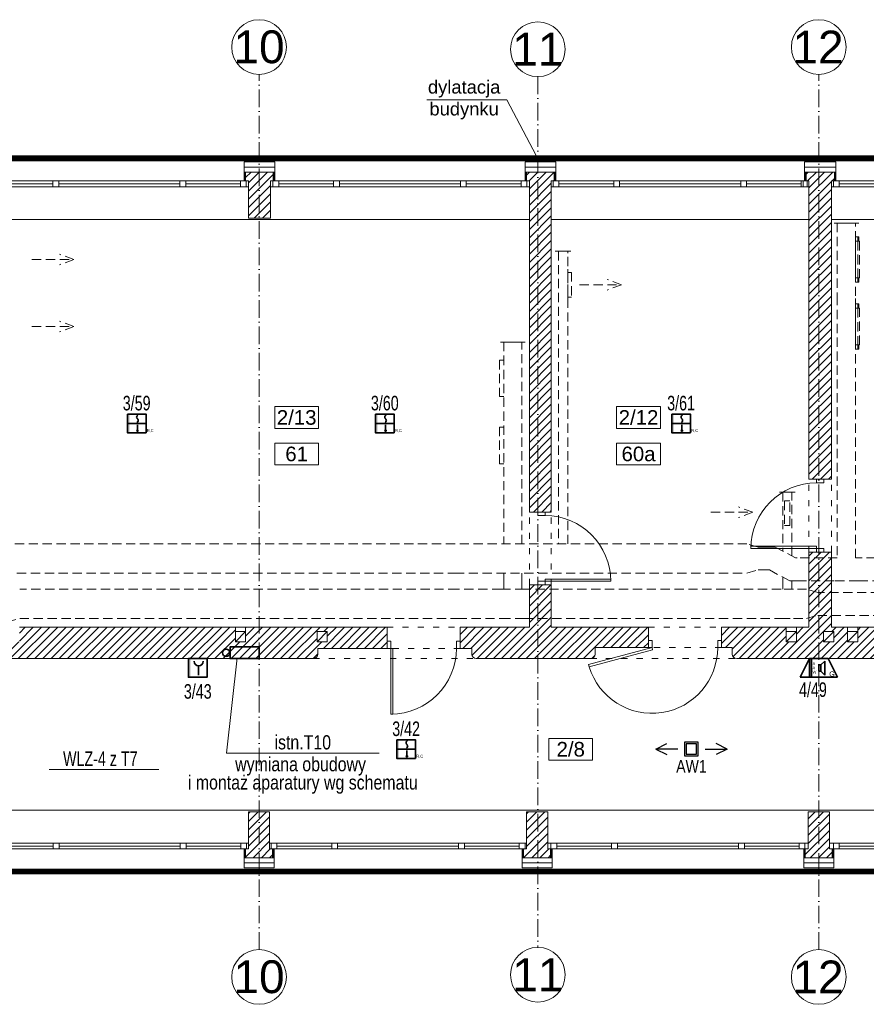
# Model space of a CAD drawing. Header units: millimetres. Extents: x 167773 to 185035, y -114105 to -66770.
# Tile 12 of 114: x 174667 to 175827, y -107287 to -105937. Entities that reach past the tile are written whole.
import ezdxf
from ezdxf.enums import TextEntityAlignment as Align

# ---------------------------------------------------------------- set-up
doc = ezdxf.new("R2010")
doc.units = ezdxf.units.MM
for name, pattern in [('ACAD_ISO03W100', [30, 12, -18]), ('ACAD_ISO10W100', [18, 12, -3, 0, -3]), ('DASHED', [0.75, 0.5, -0.25]), ('HIDDEN', [9.525, 6.35, -3.175])]:
    doc.linetypes.add(name, pattern=pattern)
doc.layers.get('0').update_dxf_attribs({"lineweight": 9})
doc.layers.add('!zakres', color=7, linetype='ACAD_ISO03W100', lineweight=60, true_color=0x8a14ff)
for name, color, linetype, lineweight in [('a-op_text', 7, 'Continuous', 9), ('a-osie', 20, 'ACAD_ISO10W100', 9), ('b-cienka', 9, 'Continuous', 9), ('b-drzwi', 6, 'Continuous', 9), ('b-izolacja', 8, 'BATTING', 9), ('b-okna', 6, 'Continuous', 9), ('b-przerywana1', 9, 'ACAD_ISO03W100', 9), ('b-widokowa', 7, 'Continuous', 9), ('b-ściany', 2, 'Continuous', 9), ('El_gniazda', 144, 'Continuous', 35), ('EL_Linia SSP', 240, 'Continuous', 35), ('EL_oprawy', 96, 'Continuous', 30), ('El_tablice', 20, 'Continuous', 35), ('h-hatch', 8, 'Continuous', 9)]:
    doc.layers.add(name, color=color, linetype=linetype, lineweight=lineweight)
doc.styles.add('Arial', font='arial.ttf')
doc.styles.add('arial 0.8', font='arial.ttf', dxfattribs={"width": 0.8})
doc.styles.add('PPAB_100', font='arial.ttf', dxfattribs={"height": 18})
doc.linetypes.add('BATTING', pattern='A,0.0001,-0.1,[134,ltypeshp.shx,S=0.1,R=0,X=-0.1,Y=0],-0.2,[134,ltypeshp.shx,S=0.1,R=180,X=0.1,Y=0],-0.1', length=0.4001)
pattern_1 = [(45, (15000, 0), (-5.61266008, 5.61266008), [])]

# ---------------------------------------------------------------- blocks, each defined once
blk = doc.blocks.new('okno_')
at = {"layer": 'b-okna'}
for p, q in [((-166, -4), (-91, -4)), ((-83, -4), (83, -4)), ((91, -4), (166, -4))]:
    blk.add_line(p, q, dxfattribs=at)
for points in [[(-174, -8), (174, -8), (174, 0), (-174, 0)], [(-174, 0), (-166, 0), (-166, -8), (-174, -8)], [(-83, 0), (-91, 0), (-91, -8), (-83, -8)], [(83, 0), (91, 0), (91, -8), (83, -8)], [(166, 0), (174, 0), (174, -8), (166, -8)]]:
    blk.add_lwpolyline(points, close=True, dxfattribs=at)
blk = doc.blocks.new('A$C5690186C')
at = {"layer": 'EL_Linia SSP', "lineweight": 5}
h = blk.add_hatch(color=256, dxfattribs=at)
h.set_gradient(color1=(255, 0, 0), color2=(224, 0, 0), one_color=1, name='INVSPHERICAL')
h.paths.add_polyline_path([(-9.8, 0), (-9.8, 12.8), (-12.8, 12.8), (-12.8, 0)])
h.paths.add_polyline_path([(-9.8, -12.8), (-9.8, 0), (-12.8, 0), (-12.8, -12.8)])
at = {"layer": 'EL_Linia SSP'}
blk.add_hatch(color=256, dxfattribs=at).paths.add_polyline_path([(2, -9.8, 1), (0.1, -9.8, 1)])
for p, q in [((-12.8, 0), (12.8, 0)), ((1.1, -2.1), (1.1, -9.8))]:
    blk.add_line(p, q, dxfattribs=at)
at = {"layer": 'EL_Linia SSP', "color": 1, "linetype": 'Continuous'}
for p, q in [((-0.1, 8.5), (0.1, 9.4)), ((0.1, 7.7), (-0.1, 8.5)), ((0.1, 9.4), (0.7, 10.4)), ((0.6, 7), (0.1, 7.7)), ((1.4, 2.3), (0.4, 1.2)), ((0.7, 6.7), (0.6, 7)), ((0.7, 10.4), (1.8, 11.5)), ((1.1, 6.3), (0.7, 6.7)), ((1.1, 6.3), (1.4, 6)), ((1.4, 6), (1.6, 5.7)), ((2, 3.3), (1.4, 2.3)), ((1.6, 5.7), (2, 5)), ((2, 5), (2.2, 4.2)), ((2.2, 4.2), (2, 3.3))]:
    blk.add_line(p, q, dxfattribs=at)
at = {"layer": 'EL_Linia SSP'}
blk.add_lwpolyline([(-12.8, 12.8), (12.8, 12.8), (12.8, -12.8), (-12.8, -12.8)], close=True, dxfattribs=at)
blk.add_circle((1.1, -9.8), 0.938, dxfattribs=at)
at = {"layer": 'EL_Linia SSP', "color": 1}
blk.add_text('R,C', height=4, dxfattribs=at).set_placement((13.9, -11.8))
blk = doc.blocks.new('A$C2EBF4885')
at = {"layer": 'EL_Linia SSP', "lineweight": 5}
h = blk.add_hatch(color=256, dxfattribs=at)
h.set_gradient(color1=(255, 0, 0), color2=(224, 0, 0), one_color=1, name='INVSPHERICAL')
h.paths.add_polyline_path([(-9.8, 12.8), (-9.8, 25.6), (-12.8, 25.6), (-12.8, 12.8)])
h.paths.add_polyline_path([(-9.8, 0), (-9.8, 12.8), (-12.8, 12.8), (-12.8, 0)])
at = {"layer": 'EL_Linia SSP'}
blk.add_line((1.2, 15.7), (1.2, 3.1), dxfattribs=at)
blk.add_lwpolyline([(-12.8, 25.6), (12.8, 25.6), (12.8, 0), (-12.8, 0)], close=True, dxfattribs=at)
blk.add_arc((1.2, 21.9), 6.27, 180, 0, dxfattribs=at)
blk = doc.blocks.new('AW1')
for p, q in [((-65, 0), (-45, 10)), ((-25, 0), (-65, 0)), ((-65, 0), (-45, -10)), ((25, 0), (65, 0)), ((65, 0), (45, 10)), ((65, 0), (45, -10))]:
    blk.add_line(p, q)
for points in [[(-12.5, -12.5), (12.5, -12.5), (12.5, 12.5), (-12.5, 12.5)], [(-9.5, -9.5), (9.5, -9.5), (9.5, 9.5), (-9.5, 9.5)]]:
    blk.add_lwpolyline(points, close=True)
at = {"style": 'arial 0.8', "width": 0.8}
blk.add_text('AW1', height=23, dxfattribs=at).set_placement((0, -20), align=Align.TOP_CENTER)
blk = doc.blocks.new('kanaly_went_2p')
at = {"layer": 'h-hatch', "linetype": 'HIDDEN', "lineweight": -2, "ltscale": 2}
for p, q in [((2843.4, 625.4), (2838.9, 625.4)), ((2855.9, 625.4), (2843.4, 625.4)), ((2843.4, 625.4), (2843.4, 622.4)), ((2855.9, 625.4), (2843.4, 625.4)), ((2843.4, 625.4), (2843.4, 525.4)), ((2868.4, 625.4), (2855.9, 625.4)), ((2868.4, 625.4), (2855.9, 625.4)), ((2868.4, 622.4), (2868.4, 625.4)), ((2872.9, 625.4), (2868.4, 625.4)), ((2868.4, 525.4), (2868.4, 625.4)), ((1797.3, 575.4), (1777.6, 582.7)), ((2461.4, 586.9), (2456.9, 586.9)), ((2467.7, 586.9), (2461.4, 586.9)), ((2461.4, 586.9), (2461.4, 583.9)), ((2467.7, 586.9), (2461.4, 586.9)), ((2461.4, 586.9), (2461.4, 185.4)), ((2473.9, 586.9), (2467.7, 586.9)), ((2473.9, 586.9), (2467.7, 586.9)), ((2473.9, 583.9), (2473.9, 586.9)), ((2478.4, 586.9), (2473.9, 586.9)), ((2473.9, 185.4), (2473.9, 586.9)), ((1739.8, 575.4), (1797.3, 575.4)), ((1797.3, 575.4), (1777.6, 568.1)), ((2490.2, 540.8), (2547.6, 540.8)), ((2547.6, 540.8), (2528, 548.1)), ((2547.6, 540.8), (2528, 533.5)), ((2843.4, 525.4), (2843.4, 166.2)), ((2868.4, 166.2), (2868.4, 525.4)), ((1797.3, 483.5), (1777.6, 490.8)), ((1739.8, 483.5), (1797.3, 483.5)), ((1797.3, 483.5), (1777.6, 476.2)), ((2386.2, 462.2), (2381.7, 462.2)), ((2398.7, 462.2), (2386.2, 462.2)), ((2386.2, 462.2), (2386.2, 459.2)), ((2398.7, 462.2), (2386.2, 462.2)), ((2386.2, 462.2), (2386.2, 185.4)), ((2411.2, 462.2), (2398.7, 462.2)), ((2411.2, 462.2), (2398.7, 462.2)), ((2411.2, 459.2), (2411.2, 462.2)), ((2415.7, 462.2), (2411.2, 462.2)), ((2411.2, 185.4), (2411.2, 462.2)), ((2727.6, 228.9), (2707.9, 236.2)), ((2670.1, 228.9), (2727.6, 228.9)), ((2727.6, 228.9), (2707.9, 221.6)), ((2734.8, 181.2), (2719.6, 185.4)), ((2748.3, 181.2), (2734.8, 181.2)), ((2719.6, 145.4), (2734.8, 149.7)), ((2734.8, 149.7), (2748.3, 149.7)), ((2801.3, 123.2), (2783.3, 123.2)), ((2816.5, 119), (2801.3, 123.2)), ((2872.4, 134.7), (2839.4, 134.7)), ((1705.3, 78.2), (1723, 83.2)), ((2783.3, 83.2), (2801.3, 83.2)), ((2801.3, 83.2), (2816.5, 87.5))]:
    blk.add_line(p, q, dxfattribs=at)
at = {"layer": 'h-hatch', "linetype": 'HIDDEN', "lineweight": -2, "ltscale": 2, "extrusion": (1, -3e-16, 1e-16)}
for p, q in [((2868.4, 606.7), (2871.4, 606.7)), ((2868.4, 600.4), (2868.4, 606.7)), ((2871.4, 600.4), (2868.4, 600.4)), ((2868.4, 550.4), (2868.4, 600.4)), ((2871.4, 606.7), (2871.4, 600.4)), ((2873.1, 606.7), (2871.4, 606.7)), ((2873.1, 600.4), (2871.4, 600.4)), ((2871.4, 600.4), (2871.4, 550.4)), ((2871.4, 550.4), (2871.4, 600.4)), ((2873.1, 606.7), (2873.1, 600.4)), ((2873.1, 600.4), (2873.9, 600.4)), ((2873.9, 600.4), (2873.9, 550.4)), ((2868.4, 550.4), (2871.4, 550.4)), ((2868.4, 544.2), (2868.4, 550.4)), ((2871.4, 544.2), (2868.4, 544.2)), ((2871.4, 550.4), (2871.4, 544.2)), ((2873.1, 550.4), (2871.4, 550.4)), ((2873.1, 544.2), (2871.4, 544.2)), ((2873.1, 550.4), (2873.1, 544.2)), ((2873.9, 550.4), (2873.1, 550.4))]:
    blk.add_line(p, q, dxfattribs=at)
at = {"layer": 'h-hatch', "linetype": 'HIDDEN', "lineweight": -2, "ltscale": 2, "extrusion": (1, -2e-16, 1e-16)}
for p, q in [((2473.9, 557.8), (2473.9, 562.1)), ((2476.9, 557.8), (2473.9, 557.8)), ((2473.9, 523.8), (2473.9, 557.8)), ((2476.9, 557.8), (2478.2, 557.8)), ((2478.2, 557.8), (2478.6, 557.8)), ((2478.6, 557.8), (2479.1, 557.8)), ((2479.1, 557.8), (2479.1, 523.8)), ((2473.9, 519.6), (2473.9, 523.8)), ((2473.9, 523.8), (2476.9, 523.8)), ((2476.9, 523.8), (2478.2, 523.8)), ((2478.2, 523.8), (2479.1, 523.8)), ((2868.4, 508.5), (2868.4, 514.8)), ((2868.4, 514.8), (2871.4, 514.8)), ((2871.4, 514.8), (2871.4, 508.5)), ((2871.4, 514.8), (2873.1, 514.8)), ((2873.1, 508.5), (2873.1, 514.8)), ((2871.4, 508.5), (2868.4, 508.5)), ((2868.4, 458.5), (2868.4, 508.5)), ((2871.4, 508.5), (2873.1, 508.5)), ((2871.4, 508.5), (2871.4, 458.5)), ((2871.4, 508.5), (2871.4, 458.5)), ((2873.1, 508.5), (2873.9, 508.5)), ((2873.9, 458.5), (2873.9, 508.5)), ((2868.4, 452.3), (2868.4, 458.5)), ((2868.4, 458.5), (2871.4, 458.5)), ((2871.4, 452.3), (2868.4, 452.3)), ((2871.4, 458.5), (2871.4, 452.3)), ((2871.4, 458.5), (2873.1, 458.5)), ((2871.4, 452.3), (2873.1, 452.3)), ((2873.1, 452.3), (2873.1, 458.5)), ((2873.1, 458.5), (2873.9, 458.5))]:
    blk.add_line(p, q, dxfattribs=at)
at = {"layer": 'h-hatch', "linetype": 'HIDDEN', "lineweight": -2, "ltscale": 2, "extrusion": (-1, 3e-16, 1e-16)}
for p, q in [((2380.7, 437.5), (2380.7, 387.5)), ((2381.5, 437.5), (2380.7, 437.5)), ((2383.2, 437.5), (2381.5, 437.5)), ((2386.2, 437.5), (2383.2, 437.5)), ((2386.2, 443.8), (2386.2, 437.5)), ((2381.5, 387.5), (2380.7, 387.5)), ((2383.2, 387.5), (2381.5, 387.5)), ((2383.2, 387.5), (2386.2, 387.5))]:
    blk.add_line(p, q, dxfattribs=at)
at = {"layer": 'h-hatch', "linetype": 'HIDDEN', "lineweight": -2, "ltscale": 2, "extrusion": (-1, 2e-16, 1e-16)}
for p, q in [((2380.7, 295.3), (2380.7, 345.3)), ((2380.7, 345.3), (2381.5, 345.3)), ((2381.5, 345.3), (2383.2, 345.3)), ((2386.2, 345.3), (2383.2, 345.3)), ((2381.5, 295.3), (2380.7, 295.3)), ((2381.5, 295.3), (2383.2, 295.3)), ((2383.2, 295.3), (2386.2, 295.3))]:
    blk.add_line(p, q, dxfattribs=at)
at = {"layer": 'h-hatch', "linetype": 'HIDDEN', "lineweight": -2, "ltscale": 2, "extrusion": (-1, 0, -2e-16)}
for p, q in [((2768.5, 256.3), (2764, 256.3)), ((2774.8, 256.3), (2768.5, 256.3)), ((2768.5, 253.3), (2768.5, 256.3)), ((2781, 256.3), (2768.5, 256.3)), ((2768.5, 256.3), (2768.5, 175.7)), ((2781, 256.3), (2774.8, 256.3)), ((2781, 256.3), (2781, 253.3)), ((2785.5, 256.3), (2781, 256.3)), ((2781, 169), (2781, 256.3))]:
    blk.add_line(p, q, dxfattribs=at)
at = {"layer": 'h-hatch', "linetype": 'HIDDEN', "lineweight": -2, "ltscale": 2, "extrusion": (1e-16, 2e-16, -1)}
for p, q in [((2773.5, 244.6), (2771, 244.6)), ((2771, 244.6), (2771, 210.6)), ((2774.3, 244.6), (2773.5, 244.6)), ((2775.3, 244.6), (2774.3, 244.6)), ((2776, 244.6), (2775.3, 244.6)), ((2778.5, 244.6), (2776, 244.6)), ((2778.5, 210.6), (2778.5, 244.6)), ((2771, 210.6), (2773.5, 210.6)), ((2773.5, 210.6), (2774.3, 210.6)), ((2774.3, 210.6), (2775.3, 210.6)), ((2775.3, 210.6), (2776, 210.6)), ((2776, 210.6), (2778.5, 210.6))]:
    blk.add_line(p, q, dxfattribs=at)
at = {"layer": 'h-hatch', "linetype": 'HIDDEN', "lineweight": -2, "ltscale": 2, "extrusion": (-1e-16, 0, -1)}
for p, q in [((2719.6, 185.4), (1716, 185.4)), ((2843.4, 166.2), (2788.3, 166.2)), ((3467.8, 166.2), (2868.4, 166.2)), ((1719.2, 145.4), (2319.2, 145.4)), ((2323, 123.2), (1723, 123.2)), ((2766.3, 123.2), (2414.5, 123.2)), ((2788.3, 134.7), (2839.4, 134.7)), ((2872.4, 134.7), (3467.8, 134.7)), ((3416.5, 119), (2816.5, 119)), ((1723, 83.2), (2323, 83.2)), ((2414.5, 83.2), (2766.3, 83.2)), ((2816.5, 87.5), (3416.5, 87.5))]:
    blk.add_line(p, q, dxfattribs=at)
at = {"layer": 'h-hatch', "linetype": 'HIDDEN', "lineweight": -2, "ltscale": 2, "extrusion": (0, -1e-16, -1)}
for p, q in [((2758.3, 181.2), (2748.3, 181.2)), ((2786.3, 166.2), (2758.3, 181.2)), ((2788.3, 166.2), (2786.3, 166.2)), ((2748.3, 149.7), (2750.4, 149.7)), ((2750.4, 149.7), (2778.4, 134.7)), ((2778.4, 134.7), (2788.3, 134.7))]:
    blk.add_line(p, q, dxfattribs=at)
at = {"layer": 'h-hatch', "linetype": 'HIDDEN', "lineweight": -2, "ltscale": 2, "extrusion": (1e-16, 0, -1)}
for p, q in [((2319.2, 145.4), (2719.6, 145.4)), ((2383, 123.2), (2323, 123.2)), ((2323, 83.2), (2383, 83.2))]:
    blk.add_line(p, q, dxfattribs=at)
at = {"layer": 'h-hatch', "linetype": 'HIDDEN', "lineweight": -2, "ltscale": 2, "extrusion": (-1, 2e-16, -3e-16)}
for p, q in [((2386.2, 145.4), (2386.2, 145.3)), ((2386.2, 145.3), (2386.2, 140.5)), ((2386.2, 140.5), (2386.2, 136.3)), ((2411.2, 145.3), (2411.2, 145.4)), ((2411.2, 140.5), (2411.2, 145.3)), ((2411.2, 136.3), (2411.2, 140.5)), ((2768.5, 134.3), (2768.5, 131.8)), ((2768.5, 131.8), (2768.5, 129.3)), ((2768.5, 129.3), (2768.5, 127.3)), ((2781, 131.8), (2781, 134.3)), ((2781, 129.3), (2781, 131.8)), ((2781, 127.3), (2781, 129.3))]:
    blk.add_line(p, q, dxfattribs=at)
at = {"layer": 'h-hatch', "linetype": 'HIDDEN', "lineweight": -2, "ltscale": 2, "extrusion": (-1, 2.169e-13, 8.96e-14)}
for p, q in [((2386.2, 123.2), (2386.2, 136.3)), ((2411.2, 136.3), (2411.2, 123.2))]:
    blk.add_line(p, q, dxfattribs=at)
at = {"layer": 'h-hatch', "linetype": 'HIDDEN', "lineweight": -2, "ltscale": 2, "extrusion": (-1, 2e-16, 0)}
for p, q in [((2768.5, 134.3), (2768.5, 140)), ((2768.8, 139.8), (2768.5, 139.8)), ((2781, 134.7), (2781, 134.3))]:
    blk.add_line(p, q, dxfattribs=at)
at = {"layer": 'h-hatch', "linetype": 'HIDDEN', "lineweight": -2, "ltscale": 2, "extrusion": (1e-16, 0.707107, 0.707107)}
for p, q in [((2414.5, 123.2), (2383, 123.2)), ((2783.3, 123.2), (2766.3, 123.2)), ((2383, 83.2), (2414.5, 83.2)), ((2766.3, 83.2), (2783.3, 83.2))]:
    blk.add_line(p, q, dxfattribs=at)
at = {"layer": 'h-hatch', "linetype": 'HIDDEN', "lineweight": -2, "ltscale": 2, "extrusion": (-1, 4e-16, 0)}
for p, q in [((2768.5, 123.2), (2768.5, 127.3)), ((2781, 127.3), (2781, 123.2))]:
    blk.add_line(p, q, dxfattribs=at)
at = {"layer": 'h-hatch', "linetype": 'HIDDEN', "lineweight": -2, "ltscale": 2}
for major_axis, start_param, end_param in [((-12.5, 0), 6.235261, 6.283185), ((12.5, 0), 0, 0.047924)]:
    blk.add_ellipse((2398.7, 145.3), major_axis=major_axis, ratio=0.258819, start_param=start_param, end_param=end_param, dxfattribs=at)
at = {"layer": 'h-hatch', "linetype": 'HIDDEN', "lineweight": -2, "ltscale": 2, "extrusion": (0, -3.9433e-12, -1)}
blk.add_ellipse((2398.7, 145.3), major_axis=(-12.5, 0), ratio=0.258819, start_param=0, end_param=0.047924, dxfattribs=at)
at = {"layer": 'h-hatch', "linetype": 'HIDDEN', "lineweight": -2, "ltscale": 2, "extrusion": (1.54347e-24, -3.9433e-12, -1)}
blk.add_ellipse((2398.7, 145.3), major_axis=(12.5, 0), ratio=0.258819, start_param=6.235261, end_param=6.283185, dxfattribs=at)
blk = doc.blocks.new('A$C5906215B')
at = {"layer": 'EL_Linia SSP'}
h = blk.add_hatch(color=256, dxfattribs=at)
h.set_gradient(color1=(255, 0, 0), color2=(255, 0, 0))
h.paths.add_polyline_path([(-9.8, -25.6), (-9.8, 0), (-12.8, 0), (-12.8, -25.6)])
for p, q in [((-25.6, -25.6), (-12.8, 0)), ((-12.8, 0), (12.8, 0)), ((-12.8, 0), (-12.8, -25.6)), ((-9.8, -25.6), (-9.8, 0)), ((25.6, -25.6), (12.8, 0)), ((-0.1, -17.4), (-0.1, -8.7)), ((-0.1, -8.7), (2.9, -8.7)), ((8.2, -3.3), (2.9, -8.7)), ((2.9, -8.7), (2.9, -17.4)), ((8.2, -22.7), (8.2, -3.3)), ((25.6, -25.6), (-25.6, -25.6)), ((2.9, -17.4), (-0.1, -17.4)), ((2.9, -17.4), (8.2, -22.7))]:
    blk.add_line(p, q, dxfattribs=at)
for s, height, p in [('A', 4, (-8.6, -14.6)), ('S', 4, (-8.6, -8.9)), ('W', 4, (-8.6, -20.5)), ('G', 7, (14.3, -24.6))]:
    blk.add_text(s, height=height, dxfattribs=at).set_placement(p)

msp = doc.modelspace()

# ---------------------------------------------------------------- hatches: boundary and pattern name
at = {"layer": 'h-hatch'}
h = msp.add_hatch(dxfattribs=at)
h.set_pattern_fill('ANSI31', color=256, scale=2.5, style=0)
h.set_pattern_definition(pattern_1)
h.paths.add_polyline_path([(175010.4, -106157.9), (175014.4, -106157.9), (175014.4, -106145.9), (174976.4, -106145.9), (174976.4, -106157.9), (174977.4, -106157.9), (174980.4, -106157.9), (174980.4, -106208.9), (175010.4, -106208.9)])
h = msp.add_hatch(dxfattribs=at)
h.set_pattern_fill('ANSI31', color=256, scale=2.5, style=0)
h.set_pattern_definition(pattern_1)
h.paths.add_polyline_path([(175395.4, -106157.9), (175399.4, -106157.9), (175399.4, -106145.9), (175361.4, -106145.9), (175361.4, -106157.9), (175361.9, -106157.9), (175365.4, -106157.9), (175365.4, -106611.9), (175395.4, -106611.9)])
h = msp.add_hatch(dxfattribs=at)
h.set_pattern_fill('ANSI31', color=256, scale=2.5, style=0)
h.set_pattern_definition(pattern_1)
h.paths.add_polyline_path([(175779.4, -106157.9), (175783.4, -106157.9), (175783.4, -106145.9), (175744.4, -106145.9), (175744.4, -106157.9), (175745.9, -106157.9), (175748.4, -106157.9), (175748.4, -106566.9), (175779.4, -106566.9)])
h = msp.add_hatch(dxfattribs=at)
h.set_pattern_fill('ANSI31', color=256, scale=2.5, style=0)
h.set_pattern_definition(pattern_1)
h.paths.add_polyline_path([(176288.4, -106769.9), (176102.4, -106769.9), (176102.4, -106789.9), (176088.4, -106789.9), (176088.4, -106769.9), (175815.4, -106769.9), (175815.4, -106789.9), (175801.4, -106789.9), (175801.4, -106769.9), (175779.4, -106769.9), (175779.4, -106666.9), (175748.4, -106666.9), (175748.4, -106769.9), (175731.4, -106769.9), (175731.4, -106789.9), (175717.4, -106789.9), (175717.4, -106769.9), (175628.4, -106769.9), (175628.4, -106797.9), (175643.4, -106797.9), (175643.4, -106806.9, 0.414214), (175649.4, -106812.9), (176194.4, -106812.9, 0.414214), (176200.4, -106806.9), (176200.4, -106796.9), (176288.4, -106796.9)])
h.paths.add_polyline_path([(175993.4, -106789.9), (175993.4, -106775.9), (176007.4, -106775.9), (176007.4, -106789.9)], flags=16)
h.paths.add_polyline_path([(175782.4, -106789.9), (175768.4, -106789.9), (175768.4, -106775.9), (175782.4, -106775.9)], flags=16)
h = msp.add_hatch(dxfattribs=at)
h.set_pattern_fill('ANSI31', color=256, scale=2.5, style=0)
h.set_pattern_definition(pattern_1)
h.paths.add_polyline_path([(175170.4, -106769.9), (174976.4, -106769.9), (174976.4, -106775.9), (174976.4, -106789.9), (174962.4, -106789.9), (174962.4, -106775.9), (174962.4, -106769.9), (174666.4, -106769.9), (174666.4, -106775.9), (174666.4, -106789.9), (174652.4, -106789.9), (174652.4, -106775.9), (174652.4, -106769.9), (174626.4, -106769.9), (174626.4, -106709.9), (174598.4, -106709.9), (174598.4, -106767.9), (174476.4, -106767.9), (174476.4, -106796.9), (174552.4, -106796.9), (174552.4, -106806.9, 0.414214), (174558.4, -106812.9), (175069.4, -106812.9, 0.414214), (175075.4, -106806.9), (175075.4, -106798.9), (175170.4, -106798.9)])
h.paths.add_polyline_path([(175074.4, -106789.9), (175074.4, -106775.9), (175088.4, -106775.9), (175088.4, -106789.9)], flags=16)
h.paths.add_polyline_path([(174571.4, -106789.9), (174557.4, -106789.9), (174557.4, -106775.9), (174571.4, -106775.9)], flags=16)
h.paths.add_polyline_path([(174535.4, -106789.9), (174521.4, -106789.9), (174521.4, -106775.9), (174535.4, -106775.9)], flags=16)
h = msp.add_hatch(dxfattribs=at)
h.set_pattern_fill('ANSI31', color=256, scale=2.5, style=0)
h.set_pattern_definition(pattern_1)
h.paths.add_polyline_path([(175528.4, -106769.9), (175395.4, -106769.9), (175395.4, -106711.9), (175365.4, -106711.9), (175365.4, -106769.9), (175270.4, -106769.9), (175270.4, -106798.9), (175286.4, -106798.9), (175286.4, -106806.9, 0.414214), (175292.4, -106812.9), (175449.3, -106812.9, 0.410671), (175455.4, -106806.7), (175455.4, -106797.9), (175528.4, -106797.9)])
h = msp.add_hatch(dxfattribs=at)
h.set_pattern_fill('ANSI31', color=256, scale=2.5, style=0)
h.set_pattern_definition(pattern_1)
h.paths.add_polyline_path([(175009.4, -107022.9), (174980.4, -107022.9), (174980.4, -107073.9), (174976.4, -107073.9), (174976.4, -107085.9), (175013.4, -107085.9), (175013.4, -107073.9), (175011.4, -107073.9), (175009.4, -107073.9)])
h = msp.add_hatch(dxfattribs=at)
h.set_pattern_fill('ANSI31', color=256, scale=2.5, style=0)
h.set_pattern_definition(pattern_1)
h.paths.add_polyline_path([(175390.4, -107022.9), (175361.4, -107022.9), (175361.4, -107073.9), (175357.4, -107073.9), (175357.4, -107085.9), (175394.4, -107085.9), (175394.4, -107073.9), (175390.4, -107073.9)])
h = msp.add_hatch(dxfattribs=at)
h.set_pattern_fill('ANSI31', color=256, scale=2.5, style=0)
h.set_pattern_definition(pattern_1)
h.paths.add_polyline_path([(175776.4, -107022.9), (175747.4, -107022.9), (175747.4, -107073.9), (175743.4, -107073.9), (175743.4, -107085.9), (175780.4, -107085.9), (175780.4, -107073.9), (175776.4, -107073.9)])

# ---------------------------------------------------------------- linework, layer by layer
at = {"layer": '!zakres', "linetype": 'DASHED', "ltscale": 60, "const_width": 8, "flags": 128}
msp.add_lwpolyline([(170984.4, -106193.9), (170962.4, -106193.9), (170962.4, -106126.9), (179273.4, -106126.9), (179273.4, -107104.9), (170962.4, -107104.9), (170962.4, -106747.9), (170984.4, -106747.9), (170984.4, -106193.9)], close=True, dxfattribs=at)
at = {"layer": 'a-op_text', "ltscale": 0.5}
for p, q in [((175334.4, -106046.9), (175224.9, -106046.9)), ((175379.4, -106131.9), (175334.4, -106046.9))]:
    msp.add_line(p, q, dxfattribs=at)
for points in [[(175016.4, -106497.4), (175016.4, -106467.4), (175076.4, -106467.4), (175076.4, -106497.4)], [(175484.9, -106497.4), (175484.9, -106467.4), (175544.9, -106467.4), (175544.9, -106497.4)], [(175016.4, -106547.4), (175016.4, -106517.4), (175076.4, -106517.4), (175076.4, -106547.4)], [(175484.9, -106547.4), (175484.9, -106517.4), (175544.9, -106517.4), (175544.9, -106547.4)], [(175392, -106952.3), (175392, -106922.3), (175452, -106922.3), (175452, -106952.3)]]:
    msp.add_lwpolyline(points, close=True, dxfattribs=at)
at = {"layer": 'a-osie', "ltscale": 2}
for p, q in [((174994.9, -107211.9), (174994.9, -106011.9)), ((175376.9, -106015), (175376.9, -107208.8)), ((175761.9, -107211.9), (175761.9, -106011.9))]:
    msp.add_line(p, q, dxfattribs=at)
at = {"layer": 'a-osie', "linetype": 'Continuous'}
for centre in [(174994.9, -105974.4), (175376.9, -105977.4), (175761.9, -105974.4), (174994.9, -107249.4), (175376.9, -107246.4), (175761.9, -107249.4)]:
    msp.add_circle(centre, 37.5, dxfattribs=at)
at = {"layer": 'b-cienka'}
for p, q in [((174962.4, -106789.9), (174976.4, -106775.9)), ((175074.4, -106789.9), (175088.4, -106775.9)), ((175717.4, -106789.9), (175731.4, -106775.9)), ((175768.4, -106789.9), (175782.4, -106775.9)), ((175801.4, -106789.9), (175815.4, -106775.9))]:
    msp.add_line(p, q, dxfattribs=at)
at = {"layer": 'b-drzwi'}
for points in [[(175768.9, -106566.9), (175758.9, -106566.9), (175758.9, -106571.9), (175768.9, -106571.9)], [(175376.9, -106611.9), (175386.9, -106611.9), (175386.9, -106616.9), (175376.9, -106616.9)], [(175758.9, -106661.9), (175668.9, -106661.9), (175668.9, -106658.9), (175758.9, -106658.9)], [(175768.9, -106666.9), (175758.9, -106666.9), (175758.9, -106661.9), (175768.9, -106661.9)], [(175386.9, -106706.9), (175476.9, -106706.9), (175476.9, -106703.9), (175386.9, -106703.9)], [(175376.9, -106711.9), (175386.9, -106711.9), (175386.9, -106706.9), (175376.9, -106706.9)], [(175170.4, -106798.9), (175175.4, -106798.9), (175175.4, -106788.9), (175170.4, -106788.9)], [(175265.4, -106798.9), (175270.4, -106798.9), (175270.4, -106788.9), (175265.4, -106788.9)], [(175533.4, -106797.9), (175534.2, -106800.8), (175447.3, -106824.1), (175446.5, -106821.2)], [(175528.4, -106797.9), (175533.4, -106797.9), (175533.4, -106787.9), (175528.4, -106787.9)], [(175623.4, -106787.9), (175623.4, -106797.9), (175628.4, -106797.9), (175628.4, -106787.9)], [(175175.4, -106798.9), (175178.4, -106798.9), (175178.4, -106888.9), (175175.4, -106888.9)]]:
    msp.add_lwpolyline(points, close=True, dxfattribs=at)
for centre, start, end in [((175758.9, -106661.9), 90, 180), ((175386.9, -106706.9), 0, 90), ((175533.4, -106797.9), 196.9102, 0), ((175175.4, -106798.9), 270, 0)]:
    msp.add_arc(centre, 90, start, end, dxfattribs=at)
at = {"layer": 'b-izolacja', "ltscale": 16}
for p, q in [((174974.4, -106138.9), (175016.4, -106138.9)), ((175359.4, -106138.9), (175401.4, -106138.9)), ((175742.4, -106138.9), (175785.4, -106138.9)), ((174974.4, -107092.9), (175015.4, -107092.9)), ((175355.4, -107092.9), (175396.4, -107092.9)), ((175741.4, -107092.9), (175782.4, -107092.9))]:
    msp.add_line(p, q, dxfattribs=at)
at = {"layer": 'b-izolacja', "ltscale": 2}
for p, q in [((174975.4, -106145.9), (174975.4, -106157.9)), ((175015.4, -106145.9), (175015.4, -106157.9)), ((175360.4, -106145.9), (175360.4, -106157.9)), ((175400.4, -106145.9), (175400.4, -106157.9)), ((175743.4, -106145.9), (175743.4, -106157.9)), ((175784.4, -106145.9), (175784.4, -106157.9)), ((174975.4, -107073.9), (174975.4, -107085.9)), ((175014.4, -107073.9), (175014.4, -107085.9)), ((175356.4, -107073.9), (175356.4, -107085.9)), ((175395.4, -107073.9), (175395.4, -107085.9)), ((175742.4, -107073.9), (175742.4, -107085.9)), ((175781.4, -107073.9), (175781.4, -107085.9))]:
    msp.add_line(p, q, dxfattribs=at)
at = {"layer": 'b-okna'}
for p, q in [((174974.4, -106157.9), (174632.4, -106157.9)), ((175359.4, -106157.9), (175016.4, -106157.9)), ((175742.4, -106157.9), (175401.4, -106157.9)), ((175740.4, -106165.9), (175740.4, -106157.9)), ((176126.4, -106157.9), (175785.4, -106157.9)), ((174980.4, -106165.9), (174626.4, -106165.9)), ((175365.4, -106165.9), (175010.4, -106165.9)), ((175748.4, -106165.9), (175395.4, -106165.9)), ((176132.4, -106165.9), (175779.4, -106165.9)), ((174980.4, -107065.9), (174627.4, -107065.9)), ((175361.4, -107065.9), (175009.4, -107065.9)), ((175747.4, -107065.9), (175390.4, -107065.9)), ((176135.4, -107065.9), (175776.4, -107065.9)), ((174974.4, -107073.9), (174633.4, -107073.9)), ((175355.4, -107073.9), (175015.4, -107073.9)), ((175741.4, -107073.9), (175396.4, -107073.9)), ((176129.4, -107073.9), (175782.4, -107073.9))]:
    msp.add_line(p, q, dxfattribs=at)
at = {"layer": 'b-przerywana1', "ltscale": 0.7}
for p, q in [((175748.4, -106666.9), (175748.4, -106566.9)), ((175779.4, -106666.9), (175779.4, -106566.9)), ((175365.4, -106711.9), (175365.4, -106611.9)), ((175395.4, -106711.9), (175395.4, -106611.9)), ((175170.4, -106769.9), (175270.4, -106769.9)), ((175528.4, -106769.9), (175628.4, -106769.9)), ((175628.4, -106797.9), (175528.4, -106797.9)), ((175270.4, -106798.9), (175170.4, -106798.9)), ((175069.4, -106812.9), (175292.4, -106812.9)), ((175449.3, -106812.9), (175649.4, -106812.9))]:
    msp.add_line(p, q, dxfattribs=at)
at = {"layer": 'b-widokowa'}
for p, q in [((171575.4, -106126.9), (179205.4, -106126.9)), ((174974.4, -106145.9), (175016.4, -106145.9)), ((174976.4, -106145.9), (174976.4, -106157.9)), ((175014.4, -106145.9), (175014.4, -106157.9)), ((175359.4, -106145.9), (175401.4, -106145.9)), ((175361.4, -106145.9), (175361.4, -106157.9)), ((175399.4, -106145.9), (175399.4, -106157.9)), ((175742.4, -106145.9), (175785.4, -106145.9)), ((175744.4, -106145.9), (175744.4, -106157.9)), ((175783.4, -106145.9), (175783.4, -106157.9)), ((174626.4, -106210.9), (175365.4, -106210.9)), ((175395.4, -106210.9), (175748.4, -106210.9)), ((175779.4, -106210.9), (176515.4, -106210.9)), ((172720.4, -107020.9), (178454.4, -107020.9)), ((174976.4, -107073.9), (174976.4, -107085.9)), ((175013.4, -107073.9), (175013.4, -107085.9)), ((175357.4, -107073.9), (175357.4, -107085.9)), ((175394.4, -107073.9), (175394.4, -107085.9)), ((175743.4, -107073.9), (175743.4, -107085.9)), ((175780.4, -107073.9), (175780.4, -107085.9)), ((174974.4, -107085.9), (175015.4, -107085.9)), ((175355.4, -107085.9), (175396.4, -107085.9)), ((175741.4, -107085.9), (175782.4, -107085.9)), ((171575.4, -107104.9), (179205.4, -107104.9))]:
    msp.add_line(p, q, dxfattribs=at)
at = {"layer": 'b-widokowa', "ltscale": 0.5}
for p, q in [((174976.4, -106769.9), (174962.4, -106769.9)), ((175731.4, -106769.9), (175717.4, -106769.9)), ((175815.4, -106769.9), (175801.4, -106769.9)), ((174976.4, -106775.9), (174962.4, -106775.9)), ((175731.4, -106775.9), (175717.4, -106775.9)), ((175815.4, -106775.9), (175801.4, -106775.9))]:
    msp.add_line(p, q, dxfattribs=at)
for points in [[(175074.4, -106775.9), (175088.4, -106775.9), (175088.4, -106789.9), (175074.4, -106789.9)], [(175768.4, -106775.9), (175782.4, -106775.9), (175782.4, -106789.9), (175768.4, -106789.9)]]:
    msp.add_lwpolyline(points, close=True, dxfattribs=at)
at = {"layer": 'b-ściany'}
for p, q in [((174974.4, -106157.9), (174974.4, -106131.9)), ((175016.4, -106131.9), (174974.4, -106131.9)), ((175016.4, -106157.9), (175016.4, -106131.9)), ((175359.4, -106157.9), (175359.4, -106131.9)), ((175359.4, -106131.9), (175401.4, -106131.9)), ((175401.4, -106157.9), (175401.4, -106131.9)), ((175742.4, -106157.9), (175742.4, -106131.9)), ((175742.4, -106131.9), (175785.4, -106131.9)), ((175785.4, -106157.9), (175785.4, -106131.9)), ((174974.4, -106157.9), (174974.4, -106157.9)), ((174974.4, -106157.9), (174980.4, -106157.9)), ((174980.4, -106157.9), (174980.4, -106208.9)), ((175010.4, -106157.9), (175010.4, -106208.9)), ((175016.4, -106157.9), (175010.4, -106157.9)), ((175016.4, -106157.9), (175016.4, -106157.9)), ((175359.4, -106157.9), (175359.4, -106157.9)), ((175359.4, -106157.9), (175365.4, -106157.9)), ((175365.4, -106157.9), (175365.4, -106611.9)), ((175395.4, -106157.9), (175395.4, -106611.9)), ((175401.4, -106157.9), (175395.4, -106157.9)), ((175401.4, -106157.9), (175401.4, -106157.9)), ((175742.4, -106157.9), (175742.4, -106157.9)), ((175742.4, -106157.9), (175748.4, -106157.9)), ((175748.4, -106157.9), (175748.4, -106566.9)), ((175779.4, -106157.9), (175779.4, -106566.9)), ((175785.4, -106157.9), (175779.4, -106157.9)), ((175785.4, -106157.9), (175785.4, -106157.9)), ((174980.4, -106208.9), (175010.4, -106208.9)), ((175779.4, -106566.9), (175748.4, -106566.9)), ((175395.4, -106611.9), (175365.4, -106611.9)), ((175365.4, -106711.9), (175365.4, -106769.9)), ((175395.4, -106711.9), (175365.4, -106711.9)), ((175395.4, -106711.9), (175395.4, -106769.9)), ((174962.4, -106769.9), (174666.4, -106769.9)), ((174962.4, -106769.9), (174962.4, -106775.9)), ((175170.4, -106769.9), (174976.4, -106769.9)), ((174976.4, -106775.9), (174976.4, -106769.9)), ((175170.4, -106798.9), (175170.4, -106769.9)), ((175365.4, -106769.9), (175270.4, -106769.9)), ((175270.4, -106798.9), (175270.4, -106769.9)), ((175528.4, -106769.9), (175395.4, -106769.9)), ((175528.4, -106797.9), (175528.4, -106769.9)), ((175528.4, -106797.9), (175455.4, -106797.9)), ((175455.4, -106806.7), (175455.4, -106797.9)), ((175643.4, -106806.9), (175643.4, -106797.9)), ((175170.4, -106798.9), (175075.4, -106798.9)), ((175075.4, -106806.9), (175075.4, -106798.9)), ((175286.4, -106798.9), (175270.4, -106798.9)), ((175286.4, -106806.9), (175286.4, -106798.9)), ((175069.4, -106812.9), (174558.4, -106812.9)), ((175449.3, -106812.9), (175292.4, -106812.9)), ((176194.4, -106812.9), (175649.4, -106812.9)), ((174980.4, -107022.9), (174980.4, -107073.9)), ((174980.4, -107022.9), (175009.4, -107022.9)), ((175009.4, -107022.9), (175009.4, -107073.9)), ((175361.4, -107022.9), (175361.4, -107073.9)), ((175361.4, -107022.9), (175390.4, -107022.9)), ((175390.4, -107022.9), (175390.4, -107073.9)), ((175747.4, -107022.9), (175747.4, -107073.9)), ((175747.4, -107022.9), (175776.4, -107022.9)), ((175776.4, -107022.9), (175776.4, -107073.9)), ((174974.4, -107073.9), (174974.4, -107099.9)), ((174980.4, -107073.9), (174974.4, -107073.9)), ((175009.4, -107073.9), (175009.4, -107073.9)), ((175009.4, -107073.9), (175015.4, -107073.9)), ((175015.4, -107073.9), (175015.4, -107099.9)), ((175355.4, -107073.9), (175355.4, -107099.9)), ((175361.4, -107073.9), (175355.4, -107073.9)), ((175390.4, -107073.9), (175390.4, -107073.9)), ((175390.4, -107073.9), (175396.4, -107073.9)), ((175396.4, -107073.9), (175396.4, -107099.9)), ((175741.4, -107073.9), (175741.4, -107099.9)), ((175747.4, -107073.9), (175741.4, -107073.9)), ((175776.4, -107073.9), (175776.4, -107073.9)), ((175776.4, -107073.9), (175782.4, -107073.9)), ((175782.4, -107073.9), (175782.4, -107099.9)), ((175015.4, -107099.9), (174974.4, -107099.9)), ((175396.4, -107099.9), (175355.4, -107099.9)), ((175782.4, -107099.9), (175741.4, -107099.9))]:
    msp.add_line(p, q, dxfattribs=at)
for points in [[(175643.4, -106797.9), (175628.4, -106797.9), (175628.4, -106769.9), (175717.4, -106769.9), (175717.4, -106789.9), (175731.4, -106789.9), (175731.4, -106769.9), (175748.4, -106769.9), (175748.4, -106666.9), (175779.4, -106666.9), (175779.4, -106769.9), (175801.4, -106769.9), (175801.4, -106789.9), (175815.4, -106789.9), (175815.4, -106769.9), (176088.4, -106769.9), (176088.4, -106789.9), (176102.4, -106789.9), (176102.4, -106769.9), (176288.4, -106769.9)], [(174962.4, -106775.9), (174962.4, -106789.9), (174976.4, -106789.9), (174976.4, -106775.9)]]:
    msp.add_lwpolyline(points, dxfattribs=at)
for centre, radius, start, end in [((175069.4, -106806.9), 6, 270, 0), ((175292.4, -106806.9), 6, 180, 270), ((175449.3, -106806.7), 6.18, 270.6939, 0), ((175649.4, -106806.9), 6, 180, 270)]:
    msp.add_arc(centre, radius, start, end, dxfattribs=at)
at = {"layer": 'El_gniazda', "lineweight": 15}
msp.add_line((174707.4, -106965.1), (174857.4, -106965.1), dxfattribs=at)
at = {"layer": 'El_gniazda'}
msp.add_lwpolyline([(174947.4, -106809.2, 0, 10, 0), (174932.4, -106835.2, 0, 0, 0), (174857.4, -106965.1, 0, 0, 0)], format="xyseb", dxfattribs=at)
msp.add_circle((174949.9, -106804.9), 5, dxfattribs=at)
at = {"layer": 'El_tablice', "ltscale": 0.7}
msp.add_lwpolyline([(174995.1, -106812.9), (174955.1, -106812.9), (174955.1, -106796.9), (174995.1, -106796.9)], close=True, dxfattribs=at)
at = {"layer": 'El_tablice', "lineweight": 18}
msp.add_lwpolyline([(174964.9, -106811.9), (174950.1, -106942.4), (175159.5, -106942.4)], dxfattribs=at)

# ---------------------------------------------------------------- block references
at = {"layer": 'b-okna', "xscale": -1, "rotation": 180}
for p in [(174803.4, -106165.9), (175187.9, -106165.9), (175571.9, -106165.9), (175955.9, -106165.9)]:
    msp.add_blockref('okno_', p, dxfattribs=at)
at = {"layer": 'b-okna'}
for p in [(174803.9, -107065.9), (175185.4, -107065.9), (175568.9, -107065.9), (175955.9, -107065.9)]:
    msp.add_blockref('okno_', p, dxfattribs=at)
at = {"layer": 'EL_Linia SSP'}
for name, p in [('A$C5690186C', (174827.2, -106490.4)), ('A$C5690186C', (175167.2, -106490.4)), ('A$C5690186C', (175573.2, -106490.4)), ('A$C2EBF4885', (174910.9, -106838.5)), ('A$C5906215B', (175761.9, -106812.9)), ('A$C5690186C', (175196.4, -106936.9))]:
    msp.add_blockref(name, p, dxfattribs=at)
at = {"layer": 'EL_oprawy', "xscale": 0.75, "yscale": 0.75, "zscale": 0.75}
msp.add_blockref('AW1', (175587.4, -106936.9), dxfattribs=at)
at = {"layer": 'h-hatch'}
msp.add_blockref('kanaly_went_2p', (172943.9, -106841.1), dxfattribs=at)

# ---------------------------------------------------------------- texts
at = {"layer": 'a-op_text', "ltscale": 0.5, "attachment_point": 5, "style": 'PPAB_100'}
for s, insert, char_height, width in [('dylatacja budynku', (175275.9, -106046.9), 18, 120), ('2/13', (175046.4, -106482.4), 20, 60), ('2/12', (175514.9, -106482.4), 20, 60), ('{\\fArial|b0|i0|c238|p34;61}', (175046.4, -106532.4), 20, 60), ('{\\fArial|b0|i0|c238|p34;60a}', (175514.9, -106532.4), 20, 60), ('2/8', (175422, -106937.3), 20, 60)]:
    msp.add_mtext(s, dxfattribs=dict(at, insert=insert, char_height=char_height, width=width))
at = {"layer": 'a-osie', "linetype": 'ACAD_ISO10W100', "char_height": 45, "width": 4405.783, "attachment_point": 5, "style": 'PPAB_100'}
for s, insert in [('10', (174994.9, -105974.4)), ('12', (175760.9, -105974.4)), ('11', (175376.9, -105977.4)), ('10', (174994.9, -107249.4)), ('11', (175376.9, -107246.4)), ('12', (175760.9, -107249.4))]:
    msp.add_mtext(s, dxfattribs=dict(at, insert=insert))
at = {"layer": 'El_gniazda', "style": 'Arial', "width": 0.7}
msp.add_text('WLZ-4 z T7', height=20, dxfattribs=at).set_placement((174777.4, -106960.1), align=Align.CENTER)
at = {"layer": 'EL_Linia SSP', "style": 'Arial', "width": 0.7}
for s, p in [('3/59', (174827.2, -106472.6)), ('3/60', (175167.2, -106472.6)), ('3/61', (175573.2, -106472.6)), ('3/43', (174910.9, -106867.9)), ('4/49', (175753.9, -106865.5)), ('3/42', (175196.4, -106919.1))]:
    msp.add_text(s, height=20, dxfattribs=at).set_placement(p, align=Align.CENTER)
at = {"layer": 'El_tablice', "lineweight": 5, "style": 'Arial', "width": 0.8}
for s, p in [('istn.T10', (175054.8, -106937.4)), ('wymiana obudowy ', (175054.8, -106967.4)), ('i montaż aparatury wg schematu', (175054.8, -106992.4))]:
    msp.add_text(s, height=19.5, dxfattribs=at).set_placement(p, align=Align.CENTER)

doc.saveas('drawing.dxf')
